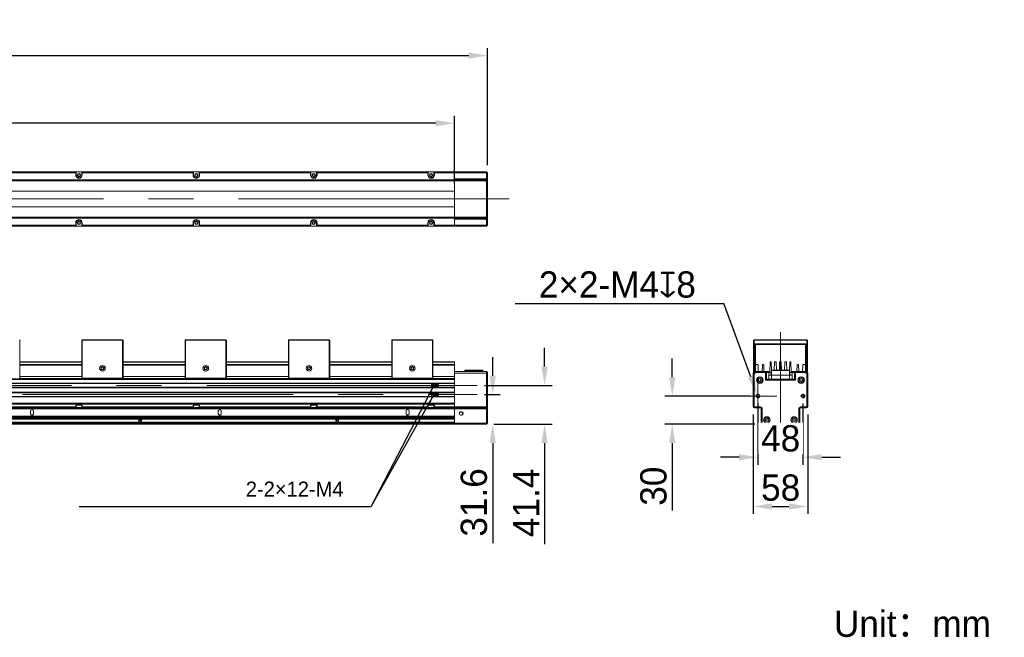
# Model space of a CAD drawing. Header units: millimetres. Extents: x 39 to 302, y 69 to 157.
# Tile 2 of 2: x 170 to 302, y 69 to 151. Entities that reach past the tile are written whole.
import ezdxf

# ---------------------------------------------------------------- set-up
doc = ezdxf.new("R2010")
doc.units = ezdxf.units.MM
doc.header["$LTSCALE"] = 3
doc.header["$PDSIZE"] = -5
doc.linetypes.add('点画线', pattern=[18, 12, -2, 2, -2])
doc.layers.get('Defpoints').update_dxf_attribs({"lineweight": 18})
for name, color, linetype, lineweight in [('中心线层', 1, '点画线', 18), ('尺寸线层', 3, 'Continuous', 18), ('标注', 3, 'Continuous', 25), ('粗实线', 7, 'Continuous', 30), ('细实线层', 7, 'Continuous', 18)]:
    doc.layers.add(name, color=color, linetype=linetype, lineweight=lineweight)
doc.styles.get("Standard").update_dxf_attribs({"font": '兰亭黑 GBK.TTF'})
doc.dimstyles.new('CST Standard', dxfattribs={"dimtxt": 3.5, "dimasz": 2.5, "dimexe": 1, "dimexo": 1, "dimgap": 0.6, "dimtad": 1, "dimtoh": 1, "dimdsep": 46, "dimtxsty": 'Standard', "dimcen": -2.5, "dimdle": 5, "dimadec": 0, "dimazin": 2, "dimtfac": 1, "dimtofl": 0, "dimtmove": 0, "dimatfit": 0, "dimfxl": 1, "dimtolj": 1, "dimarcsym": 0})

# ---------------------------------------------------------------- blocks, each defined once
blk = doc.blocks.new('*X1')
at = {"layer": 'Defpoints', "color": 0}
for p in [(65.85, 136.99), (65.85, 127.96), (228.35, 127.96)]:
    blk.add_point(p, dxfattribs=at)
at = {"layer": '尺寸线层', "color": 0, "linetype": 'Continuous', "lineweight": -2, "ltscale": 3}
for p, q in [((65.85, 128.96), (65.85, 137.99)), ((228.35, 128.96), (228.35, 137.99)), ((225.85, 136.99), (68.35, 136.99))]:
    blk.add_line(p, q, dxfattribs=at)
at = {"layer": '尺寸线层', "color": 0}
for points in [[(68.35, 137.4), (68.35, 136.57), (65.85, 136.99)], [(225.85, 136.57), (225.85, 137.4), (228.35, 136.99)]]:
    blk.add_solid(points, dxfattribs=at)
at = {"layer": '尺寸线层', "color": 0, "ltscale": 3, "insert": (147.1, 140), "char_height": 3.5, "attachment_point": 5, "bg_fill": 3, "box_fill_scale": 1.1, "bg_fill_color": 9, "bg_fill_true_color": 13158600, "bg_fill_transparency": 0}
blk.add_mtext('\\A1;1300(发光区)', dxfattribs=at)
blk = doc.blocks.new('*X2')
at = {"layer": 'Defpoints', "color": 0}
for p in [(232.73, 146), (61.48, 130.4), (232.73, 130.4)]:
    blk.add_point(p, dxfattribs=at)
at = {"layer": '尺寸线层', "color": 0, "linetype": 'Continuous', "lineweight": -2, "ltscale": 3}
for p, q in [((61.48, 131.4), (61.48, 147)), ((232.73, 131.4), (232.73, 147)), ((63.98, 146), (230.23, 146))]:
    blk.add_line(p, q, dxfattribs=at)
at = {"layer": '尺寸线层', "color": 0}
for points in [[(63.98, 146.41), (63.98, 145.58), (61.48, 146)], [(230.23, 145.58), (230.23, 146.41), (232.73, 146)]]:
    blk.add_solid(points, dxfattribs=at)
at = {"layer": '尺寸线层', "color": 0, "ltscale": 3, "insert": (147.1, 148.48), "char_height": 3.5, "attachment_point": 5, "bg_fill": 3, "box_fill_scale": 1.1, "bg_fill_color": 9, "bg_fill_true_color": 13158600, "bg_fill_transparency": 0}
blk.add_mtext('\\A1;1370', dxfattribs=at)
blk = doc.blocks.new('*X5')
at = {"layer": 'Defpoints', "color": 0}
for p in [(268.11, 99.2), (275.36, 99.2)]:
    blk.add_point(p, dxfattribs=at)
at = {"layer": '尺寸线层', "color": 0, "linetype": 'Continuous', "lineweight": -2, "ltscale": 3}
for p, q in [((268.11, 98.2), (268.11, 84.95)), ((275.36, 98.2), (275.36, 84.95)), ((270.61, 85.95), (272.86, 85.95))]:
    blk.add_line(p, q, dxfattribs=at)
at = {"layer": '尺寸线层', "color": 0}
for points in [[(270.61, 86.37), (270.61, 85.53), (268.11, 85.95)], [(272.86, 85.53), (272.86, 86.37), (275.36, 85.95)]]:
    blk.add_solid(points, dxfattribs=at)
at = {"layer": '尺寸线层', "color": 0, "ltscale": 3, "insert": (271.76, 88.44), "char_height": 3.5, "attachment_point": 5, "bg_fill": 3, "box_fill_scale": 1.1, "bg_fill_color": 9, "bg_fill_true_color": 13158600, "bg_fill_transparency": 0}
blk.add_mtext('\\A1;58', dxfattribs=at)
at = {"layer": 'Defpoints', "color": 0}
blk.add_point((275.36, 85.95), dxfattribs=at)
blk = doc.blocks.new('*X6')
at = {"layer": 'Defpoints', "color": 0}
for p in [(268.73, 100.65), (274.73, 100.65)]:
    blk.add_point(p, dxfattribs=at)
at = {"layer": '尺寸线层', "color": 0, "linetype": 'Continuous', "lineweight": -2, "ltscale": 3}
for p, q in [((268.73, 99.65), (268.73, 91.51)), ((274.73, 99.65), (274.73, 91.51)), ((266.23, 92.51), (263.73, 92.51)), ((277.23, 92.51), (279.73, 92.51))]:
    blk.add_line(p, q, dxfattribs=at)
at = {"layer": '尺寸线层', "color": 0}
for points in [[(266.23, 92.09), (266.23, 92.92), (268.73, 92.51)], [(277.23, 92.92), (277.23, 92.09), (274.73, 92.51)]]:
    blk.add_solid(points, dxfattribs=at)
at = {"layer": '尺寸线层', "color": 0, "ltscale": 3, "insert": (271.76, 95), "char_height": 3.5, "attachment_point": 5, "bg_fill": 3, "box_fill_scale": 1.1, "bg_fill_color": 9, "bg_fill_true_color": 13158600, "bg_fill_transparency": 0}
blk.add_mtext('\\A1;48', dxfattribs=at)
at = {"layer": 'Defpoints', "color": 0}
blk.add_point((274.73, 92.51), dxfattribs=at)
blk = doc.blocks.new('*X7')
at = {"layer": 'Defpoints', "color": 0}
for p in [(268.65, 100.89), (268.82, 100.42)]:
    blk.add_point(p, dxfattribs=at)
at = {"layer": '尺寸线层', "color": 0, "linetype": 'Continuous', "lineweight": -2, "ltscale": 3}
blk.add_line((267.78, 103.23), (264.19, 113), dxfattribs=at)
at = {"layer": '尺寸线层', "color": 0, "linetype": 'Continuous', "ltscale": 3}
for p, q in [((268.73, 98.15), (268.73, 103.15)), ((266.23, 100.65), (271.23, 100.65))]:
    blk.add_line(p, q, dxfattribs=at)
at = {"layer": '尺寸线层', "color": 0}
blk.add_solid([(267.39, 103.09), (268.18, 103.38), (268.65, 100.89)], dxfattribs=at)
at = {"layer": '尺寸线层', "color": 0, "ltscale": 3, "insert": (250.02, 115.49), "char_height": 3.5, "attachment_point": 5, "bg_fill": 3, "box_fill_scale": 1.1, "bg_fill_color": 9, "bg_fill_true_color": 13158600, "bg_fill_transparency": 0}
blk.add_mtext('\\A1;\\A1;2×2-M4{\\fGDT|b1|i0|c0|p2;x}8', dxfattribs=at)
at = {"layer": '尺寸线层', "color": 0, "linetype": 'Continuous', "lineweight": -2, "ltscale": 3}
blk.add_line((236.44, 113), (264.19, 113), dxfattribs=at)
blk = doc.blocks.new('*X8')
at = {"layer": 'Defpoints', "color": 0}
for p in [(257.33, 100.65), (268.73, 100.65), (269.3, 96.9)]:
    blk.add_point(p, dxfattribs=at)
at = {"layer": '尺寸线层', "color": 0, "linetype": 'Continuous', "lineweight": -2, "ltscale": 3}
for p, q in [((257.33, 103.15), (257.33, 105.65)), ((267.73, 100.65), (256.33, 100.65)), ((268.3, 96.9), (256.33, 96.9)), ((257.33, 94.4), (257.33, 85.41))]:
    blk.add_line(p, q, dxfattribs=at)
at = {"layer": '尺寸线层', "color": 0}
for points in [[(256.91, 103.15), (257.75, 103.15), (257.33, 100.65)], [(257.75, 94.4), (256.91, 94.4), (257.33, 96.9)]]:
    blk.add_solid(points, dxfattribs=at)
at = {"layer": '尺寸线层', "color": 0, "ltscale": 3, "insert": (254.84, 88.65), "char_height": 3.5, "attachment_point": 5, "rotation": 90, "bg_fill": 3, "box_fill_scale": 1.1, "bg_fill_color": 9, "bg_fill_true_color": 13158600, "bg_fill_transparency": 0}
blk.add_mtext('\\A1;30', dxfattribs=at)
blk = doc.blocks.new('*X10')
at = {"layer": '标注', "linetype": 'Continuous', "ltscale": 3}
blk.add_hatch(color=0, dxfattribs=at).paths.add_polyline_path([(225.56, 101.99), (225.13, 100.81), (224.85, 100.95)], flags=0)
at = {"layer": '标注', "color": 0, "linetype": 'Continuous', "ltscale": 3}
for p, q in [((225.56, 101.99), (217.22, 85.9)), ((217.22, 85.9), (178.4, 85.92))]:
    blk.add_line(p, q, dxfattribs=at)
at = {"layer": '标注', "color": 0, "ltscale": 3}
blk.add_line((178.4, 85.92), (178.4, 85.92), dxfattribs=at)
blk = doc.blocks.new('*X11')
at = {"layer": '标注', "linetype": 'Continuous', "ltscale": 3}
blk.add_hatch(color=0, dxfattribs=at).paths.add_polyline_path([(225.56, 100.77), (225.09, 99.6), (224.82, 99.75)], flags=0)
at = {"layer": '标注', "color": 0, "linetype": 'Continuous', "ltscale": 3}
for p, q in [((225.56, 100.77), (217.22, 85.9)), ((217.22, 85.9), (178.4, 85.92))]:
    blk.add_line(p, q, dxfattribs=at)
at = {"layer": '标注', "color": 0, "ltscale": 3}
blk.add_line((178.4, 85.92), (178.4, 85.92), dxfattribs=at)
blk = doc.blocks.new('*X12')
at = {"layer": 'Defpoints', "color": 0}
for p in [(231.35, 100.85), (232.6, 96.9), (233.43, 96.9)]:
    blk.add_point(p, dxfattribs=at)
at = {"layer": '尺寸线层', "color": 0, "linetype": 'Continuous', "lineweight": -2, "ltscale": 3}
for p, q in [((233.43, 103.35), (233.43, 105.85)), ((232.35, 100.85), (234.43, 100.85)), ((233.6, 96.9), (234.43, 96.9)), ((233.43, 94.4), (233.43, 81.08))]:
    blk.add_line(p, q, dxfattribs=at)
at = {"layer": '尺寸线层', "color": 0}
for points in [[(233.01, 103.35), (233.85, 103.35), (233.43, 100.85)], [(233.85, 94.4), (233.01, 94.4), (233.43, 96.9)]]:
    blk.add_solid(points, dxfattribs=at)
at = {"layer": '尺寸线层', "color": 0, "ltscale": 3, "insert": (230.94, 86.49), "char_height": 3.5, "attachment_point": 5, "rotation": 90, "bg_fill": 3, "box_fill_scale": 1.1, "bg_fill_color": 9, "bg_fill_true_color": 13158600, "bg_fill_transparency": 0}
blk.add_mtext('\\A1;31.6', dxfattribs=at)
blk = doc.blocks.new('*X13')
at = {"layer": 'Defpoints', "color": 0}
for p in [(231.35, 102.07), (232.6, 96.9), (240.33, 96.9)]:
    blk.add_point(p, dxfattribs=at)
at = {"layer": '尺寸线层', "color": 0, "linetype": 'Continuous', "lineweight": -2, "ltscale": 3}
for p, q in [((240.33, 104.57), (240.33, 107.07)), ((232.35, 102.07), (241.33, 102.07)), ((233.6, 96.9), (241.33, 96.9)), ((240.33, 94.4), (240.33, 80.95))]:
    blk.add_line(p, q, dxfattribs=at)
at = {"layer": '尺寸线层', "color": 0}
for points in [[(239.92, 104.57), (240.75, 104.57), (240.33, 102.07)], [(240.75, 94.4), (239.92, 94.4), (240.33, 96.9)]]:
    blk.add_solid(points, dxfattribs=at)
at = {"layer": '尺寸线层', "color": 0, "ltscale": 3, "insert": (237.87, 86.43), "char_height": 3.5, "attachment_point": 5, "rotation": 90, "bg_fill": 3, "box_fill_scale": 1.1, "bg_fill_color": 9, "bg_fill_true_color": 13158600, "bg_fill_transparency": 0}
blk.add_mtext('\\A1;41.4', dxfattribs=at)

msp = doc.modelspace()

# ---------------------------------------------------------------- linework, layer by layer
at = {"layer": '中心线层', "color": 0}
for p, q in [((235.6034, 126.9016), (58.6034, 126.9016)), ((271.7342, 109.172), (271.7342, 95.5727)), ((231.3534, 102.0705), (62.8534, 102.0705)), ((268.7342, 100.3299), (268.7342, 100.9737)), ((274.7342, 100.3299), (274.7342, 100.9737)), ((62.8534, 100.8455), (231.3534, 100.8455)), ((268.4123, 100.6518), (269.056, 100.6518)), ((274.4123, 100.6518), (275.056, 100.6518))]:
    msp.add_line(p, q, dxfattribs=at)
at = {"layer": '粗实线', "color": 0}
for p, q in [((225.3839, 102.3143), (225.2431, 102.0705)), ((226.2535, 102.0705), (226.1128, 102.3143)), ((225.2431, 102.0705), (225.3839, 101.8268)), ((225.3839, 101.0893), (225.2431, 100.8455)), ((225.6375, 101.8469), (225.6369, 101.8472)), ((226.1128, 101.8268), (226.2535, 102.0705)), ((226.2535, 100.8455), (226.1128, 101.0893)), ((225.2431, 100.8455), (225.3839, 100.6018)), ((225.6375, 100.6219), (225.6369, 100.6222)), ((226.1128, 100.6018), (226.2535, 100.8455))]:
    msp.add_line(p, q, dxfattribs=at)
for centre in [(225.7483, 102.0705), (225.7483, 100.8455)]:
    msp.add_circle(centre, 0.15, dxfattribs=at)
for centre, radius, start, end in [((225.7483, 102.0705), 0.2875, 122.023866, 237.976134), ((225.7483, 102.0705), 0.25, 102.838569, 257.161433), ((225.7483, 102.0705), 0.25, 282.83857, 77.161426), ((225.7483, 102.0705), 0.2875, 302.023982, 57.976018), ((225.7483, 100.8455), 0.2875, 122.023866, 237.976134), ((225.7483, 100.8455), 0.25, 102.838566, 257.161434), ((225.7485, 102.0707), 0.1971, 226.190852, 229.615885), ((225.7483, 102.0705), 0.1968, 229.620725, 288.545457), ((225.7401, 102.0739), 0.2491, 243.094722, 245.277616), ((225.7403, 102.0743), 0.2495, 245.27709, 245.522589), ((225.7483, 100.8455), 0.25, 282.838567, 77.161433), ((225.7483, 100.8455), 0.2875, 302.023983, 57.976017), ((225.7485, 100.8457), 0.1971, 226.190852, 229.615885), ((225.7483, 100.8455), 0.1968, 229.620725, 288.545457), ((225.7401, 100.8489), 0.2491, 243.094722, 245.277616), ((225.7403, 100.8493), 0.2495, 245.27709, 245.522589)]:
    msp.add_arc(centre, radius, start, end, dxfattribs=at)
for points, knots in [([(225.5444, 102.0705), (225.5438, 102.0848), (225.5455, 102.1134), (225.557, 102.1549), (225.5767, 102.1931), (225.6038, 102.2266), (225.6371, 102.2539), (225.6751, 102.2739), (225.7164, 102.2861), (225.7592, 102.2899), (225.802, 102.2853), (225.843, 102.2725), (225.8808, 102.252), (225.925, 102.2158), (225.9661, 102.1557), (225.9789, 102.0989), (225.98, 102.0705)], [0, 0, 0, 0, 429.56602659, 859.14171373, 1288.75318156, 1718.34788352, 2147.95400399, 2577.57593443, 3007.21377923, 3436.86381577, 3866.52560729, 4296.21888074, 4725.93254036, 5155.6418346, 6011.25901007, 6867.03554059, 6867.03554059, 6867.03554059, 6867.03554059]), ([(225.5081, 102.0013), (225.5142, 101.9874), (225.5289, 101.9606), (225.5582, 101.9253), (225.5937, 101.8963), (225.6342, 101.8749), (225.6782, 101.8622), (225.7238, 101.859), (225.7691, 101.8657), (225.7976, 101.8768), (225.8109, 101.8839)], [0, 0, 0, 0, 506.43738573, 1012.6081799, 1518.52006394, 2024.12351178, 2529.38439216, 3034.27164946, 3538.68116854, 4042.64726015, 4042.64726015, 4042.64726015, 4042.64726015]), ([(225.5444, 100.8455), (225.5438, 100.8598), (225.5455, 100.8884), (225.557, 100.9299), (225.5767, 100.9681), (225.6038, 101.0016), (225.6371, 101.0289), (225.6751, 101.0489), (225.7164, 101.0611), (225.7592, 101.0649), (225.802, 101.0603), (225.843, 101.0475), (225.8808, 101.027), (225.925, 100.9908), (225.9661, 100.9307), (225.9789, 100.8739), (225.98, 100.8455)], [0, 0, 0, 0, 429.72905877, 859.46778176, 1289.24229901, 1719.00004404, 2148.7692119, 2578.55419574, 3008.35509998, 3438.16820058, 3867.99306063, 4297.84941455, 4727.72616238, 5157.59854317, 6013.54044901, 6869.64177038, 6869.64177038, 6869.64177038, 6869.64177038]), ([(225.6121, 101.9285), (225.5919, 101.9461), (225.5586, 101.9902), (225.5455, 102.0438), (225.5444, 102.0705)], [0, 0, 0, 0, 609.03642057, 1218.22684133, 1218.22684133, 1218.22684133, 1218.22684133]), ([(225.7663, 101.8789), (225.7525, 101.8776), (225.7246, 101.8777), (225.6836, 101.8863), (225.6452, 101.9031), (225.6225, 101.9194), (225.6121, 101.9285)], [0, 0, 0, 0, 540.41982635, 1080.6971149, 1620.88758098, 2160.99950423, 2160.99950423, 2160.99950423, 2160.99950423]), ([(225.7086, 101.8268), (225.7043, 101.8273), (225.6798, 101.8311), (225.656, 101.8385), (225.6375, 101.8469)], [0, 0, 0, 0, 213.62394922, 1219.02482493, 1219.02482493, 1219.02482493, 1219.02482493]), ([(225.8109, 101.8839), (225.8114, 101.8842), (225.8122, 101.8846), (225.8132, 101.8852), (225.8139, 101.8857), (225.8146, 101.8862), (225.8152, 101.8867), (225.8158, 101.8872), (225.8154, 101.8877), (225.8149, 101.8877), (225.8142, 101.8877), (225.8133, 101.8876), (225.8124, 101.8874), (225.8113, 101.8872), (225.8099, 101.8869), (225.8076, 101.8864), (225.8047, 101.8857), (225.8001, 101.8846), (225.7943, 101.8833), (225.7874, 101.8819), (225.7804, 101.8807), (225.7734, 101.8797), (225.7687, 101.8792), (225.7663, 101.8789)], [0, 0, 0, 0, 317.46514967, 475.48334135, 632.62557459, 788.44076057, 940.14104092, 1073.14585592, 1130.50316283, 1204.47746686, 1357.6511059, 1515.21175323, 1674.11565043, 1833.69418846, 2153.94009779, 2474.97060616, 3118.15778545, 3762.09525856, 5050.93768698, 6340.35244299, 7630.009116, 8919.77327138, 10209.57941877, 10209.57941877, 10209.57941877, 10209.57941877]), ([(225.98, 102.0705), (225.9808, 102.0502), (225.9769, 102.0092), (225.9555, 101.9515), (225.9199, 101.9011), (225.8728, 101.8614), (225.8214, 101.8368), (225.786, 101.8288), (225.7703, 101.8268)], [0, 0, 0, 0, 537.80135103, 1075.60566306, 1613.43775842, 2151.31051732, 2689.20920832, 3105.50315417, 3105.50315417, 3105.50315417, 3105.50315417]), ([(225.5081, 100.7763), (225.5142, 100.7624), (225.5289, 100.7356), (225.5582, 100.7003), (225.5937, 100.6713), (225.6342, 100.6499), (225.6782, 100.6372), (225.7238, 100.634), (225.7691, 100.6407), (225.7976, 100.6518), (225.8109, 100.6589)], [0, 0, 0, 0, 506.63433874, 1013.00198224, 1519.11061492, 2024.91069145, 2530.36806729, 3035.45167476, 3540.05735821, 4044.21944175, 4044.21944175, 4044.21944175, 4044.21944175]), ([(225.6121, 100.7035), (225.5919, 100.7211), (225.5586, 100.7652), (225.5455, 100.8188), (225.5444, 100.8455)], [0, 0, 0, 0, 609.26854278, 1218.69114444, 1218.69114444, 1218.69114444, 1218.69114444]), ([(225.7663, 100.6539), (225.7525, 100.6526), (225.7246, 100.6527), (225.6836, 100.6613), (225.6452, 100.6781), (225.6225, 100.6944), (225.6121, 100.7035)], [0, 0, 0, 0, 540.62983556, 1081.11707794, 1621.5174641, 2161.83927691, 2161.83927691, 2161.83927691, 2161.83927691]), ([(225.7086, 100.6018), (225.7043, 100.6023), (225.6798, 100.6061), (225.656, 100.6135), (225.6375, 100.6219)], [0, 0, 0, 0, 213.67472922, 1219.49803549, 1219.49803549, 1219.49803549, 1219.49803549]), ([(225.8109, 100.6589), (225.8114, 100.6592), (225.8122, 100.6596), (225.8132, 100.6602), (225.8139, 100.6607), (225.8146, 100.6612), (225.8152, 100.6617), (225.8158, 100.6622), (225.8154, 100.6627), (225.8149, 100.6627), (225.8142, 100.6627), (225.8133, 100.6626), (225.8124, 100.6624), (225.8113, 100.6622), (225.8099, 100.6619), (225.8076, 100.6614), (225.8047, 100.6607), (225.8001, 100.6596), (225.7943, 100.6583), (225.7874, 100.6569), (225.7804, 100.6557), (225.7734, 100.6547), (225.7687, 100.6542), (225.7663, 100.6539)], [0, 0, 0, 0, 317.58642661, 475.66498384, 632.86724802, 788.74195798, 940.50019034, 1073.55581538, 1130.93503373, 1204.93759716, 1358.16975107, 1515.79058917, 1674.75519028, 1834.39468995, 2154.76293852, 2475.91608585, 3119.34897327, 3763.53244114, 5052.86722868, 6342.77456244, 7632.92390562, 8923.18077223, 10213.47964688, 10213.47964688, 10213.47964688, 10213.47964688]), ([(225.98, 100.8455), (225.9808, 100.8252), (225.9769, 100.7842), (225.9555, 100.7265), (225.9199, 100.6761), (225.8728, 100.6364), (225.8214, 100.6118), (225.786, 100.6038), (225.7703, 100.6018)], [0, 0, 0, 0, 538.01149565, 1076.02595346, 1614.06820546, 2152.15113688, 2690.26001054, 3106.71806546, 3106.71806546, 3106.71806546, 3106.71806546])]:
    msp.add_open_spline(points, degree=3, knots=knots, dxfattribs=at)
at = {"layer": '细实线层', "color": 0}
for p, q in [((61.6034, 130.5266), (232.6034, 130.5266)), ((163.1034, 130.4016), (177.9784, 130.4016)), ((177.9159, 130.5266), (177.9784, 130.4641)), ((177.9159, 130.0891), (177.9159, 130.5266)), ((177.9159, 130.0891), (177.9784, 130.0891)), ((177.9784, 130.0891), (177.9784, 130.4641)), ((178.7909, 130.5266), (178.7284, 130.4641)), ((178.7284, 130.4641), (178.7284, 130.0891)), ((178.7284, 130.4016), (193.6034, 130.4016)), ((178.7909, 130.0891), (178.7284, 130.0891)), ((178.7909, 130.5266), (178.7909, 130.0891)), ((193.5409, 130.5266), (193.6034, 130.4641)), ((193.5409, 130.0891), (193.5409, 130.5266)), ((193.5409, 130.0891), (193.6034, 130.0891)), ((193.6034, 130.0891), (193.6034, 130.4641)), ((194.4159, 130.5266), (194.3534, 130.4641)), ((194.3534, 130.4641), (194.3534, 130.0891)), ((194.3534, 130.4016), (209.2284, 130.4016)), ((194.4159, 130.0891), (194.3534, 130.0891)), ((194.4159, 130.5266), (194.4159, 130.0891)), ((209.1659, 130.5266), (209.2284, 130.4641)), ((209.1659, 130.0891), (209.1659, 130.5266)), ((209.1659, 130.0891), (209.2284, 130.0891)), ((209.2284, 130.0891), (209.2284, 130.4641)), ((210.0409, 130.5266), (209.9784, 130.4641)), ((209.9784, 130.4641), (209.9784, 130.0891)), ((209.9784, 130.4016), (224.8534, 130.4016)), ((210.0409, 130.0891), (209.9784, 130.0891)), ((210.0409, 130.5266), (210.0409, 130.0891)), ((224.7909, 130.5266), (224.8534, 130.4641)), ((224.7909, 130.0891), (224.7909, 130.5266)), ((224.7909, 130.0891), (224.8534, 130.0891)), ((224.8534, 130.0891), (224.8534, 130.4641)), ((225.6659, 130.5266), (225.6034, 130.4641)), ((225.6034, 130.4641), (225.6034, 130.0891)), ((225.6034, 130.4016), (232.7284, 130.4016)), ((225.6659, 130.0891), (225.6034, 130.0891)), ((225.6659, 130.5266), (225.6659, 130.0891)), ((228.3534, 123.2766), (228.3534, 130.5266)), ((232.7284, 130.4016), (232.6034, 130.5266)), ((232.6034, 130.5266), (232.6034, 123.2766)), ((232.7284, 130.4016), (232.7284, 123.4016)), ((61.4784, 129.3328), (232.7284, 129.3328)), ((61.6034, 129.4578), (232.6034, 129.4578)), ((228.3534, 129.5828), (232.7284, 129.5828)), ((232.7284, 129.3328), (232.6034, 129.4578)), ((228.3534, 127.9641), (65.8534, 127.9641)), ((65.8534, 125.8391), (228.3534, 125.8391)), ((232.7284, 124.4704), (61.4784, 124.4704)), ((232.6034, 124.3454), (61.6034, 124.3454)), ((232.6034, 123.2766), (61.6034, 123.2766)), ((163.1034, 123.4016), (177.9784, 123.4016)), ((177.9159, 123.7141), (177.9784, 123.7141)), ((177.9159, 123.2766), (177.9159, 123.7141)), ((177.9159, 123.2766), (177.9784, 123.3391)), ((177.9784, 123.3391), (177.9784, 123.7141)), ((178.7909, 123.7141), (178.7284, 123.7141)), ((178.7284, 123.7141), (178.7284, 123.3391)), ((178.7284, 123.4016), (193.6034, 123.4016)), ((178.7909, 123.2766), (178.7284, 123.3391)), ((178.7909, 123.7141), (178.7909, 123.2766)), ((193.5409, 123.7141), (193.6034, 123.7141)), ((193.5409, 123.2766), (193.5409, 123.7141)), ((193.5409, 123.2766), (193.6034, 123.3391)), ((193.6034, 123.3391), (193.6034, 123.7141)), ((194.4159, 123.7141), (194.3534, 123.7141)), ((194.3534, 123.7141), (194.3534, 123.3391)), ((194.3534, 123.4016), (209.2284, 123.4016)), ((194.4159, 123.2766), (194.3534, 123.3391)), ((194.4159, 123.7141), (194.4159, 123.2766)), ((209.1659, 123.7141), (209.2284, 123.7141)), ((209.1659, 123.2766), (209.1659, 123.7141)), ((209.1659, 123.2766), (209.2284, 123.3391)), ((209.2284, 123.3391), (209.2284, 123.7141)), ((210.0409, 123.7141), (209.9784, 123.7141)), ((209.9784, 123.7141), (209.9784, 123.3391)), ((209.9784, 123.4016), (224.8534, 123.4016)), ((210.0409, 123.2766), (209.9784, 123.3391)), ((210.0409, 123.7141), (210.0409, 123.2766)), ((224.7909, 123.7141), (224.8534, 123.7141)), ((224.7909, 123.2766), (224.7909, 123.7141)), ((224.7909, 123.2766), (224.8534, 123.3391)), ((224.8534, 123.3391), (224.8534, 123.7141)), ((225.6659, 123.7141), (225.6034, 123.7141)), ((225.6034, 123.7141), (225.6034, 123.3391)), ((232.7284, 123.4016), (225.6034, 123.4016)), ((225.6659, 123.2766), (225.6034, 123.3391)), ((225.6659, 123.7141), (225.6659, 123.2766)), ((228.3534, 124.2204), (232.7284, 124.2204)), ((232.7284, 124.4704), (232.6034, 124.3454)), ((232.7284, 123.4016), (232.6034, 123.2766)), ((170.4159, 108.1643), (170.4784, 108.1018)), ((170.4784, 108.1018), (170.4784, 103.0393)), ((178.7284, 108.1018), (178.7909, 108.1643)), ((178.7284, 103.0393), (178.7284, 108.1018)), ((178.7597, 108.133), (178.7909, 108.1018)), ((178.7909, 108.1643), (184.1659, 108.1643)), ((178.7909, 108.1018), (184.1659, 108.1018)), ((178.7909, 103.0393), (178.7909, 108.1018)), ((184.1659, 108.1643), (184.2284, 108.1018)), ((184.1659, 108.1018), (184.1972, 108.133)), ((184.1659, 108.1018), (184.1659, 103.0393)), ((184.2284, 108.1018), (184.2284, 103.0393)), ((192.4784, 108.1018), (192.5409, 108.1643)), ((192.4784, 103.0393), (192.4784, 108.1018)), ((192.5097, 108.133), (192.5409, 108.1018)), ((192.5409, 108.1643), (197.9159, 108.1643)), ((192.5409, 108.1018), (197.9159, 108.1018)), ((192.5409, 103.0393), (192.5409, 108.1018)), ((197.9159, 108.1643), (197.9784, 108.1018)), ((197.9159, 108.1018), (197.9472, 108.133)), ((197.9159, 108.1018), (197.9159, 103.0393)), ((197.9784, 108.1018), (197.9784, 103.0393)), ((206.2284, 108.1018), (206.2909, 108.1643)), ((206.2284, 103.0393), (206.2284, 108.1018)), ((206.2597, 108.133), (206.2909, 108.1018)), ((206.2909, 108.1643), (211.6659, 108.1643)), ((206.2909, 108.1018), (211.6659, 108.1018)), ((206.2909, 103.0393), (206.2909, 108.1018)), ((211.6659, 108.1643), (211.7284, 108.1018)), ((211.6659, 108.1018), (211.6972, 108.133)), ((211.6659, 108.1018), (211.6659, 103.0393)), ((211.7284, 108.1018), (211.7284, 103.0393)), ((219.9784, 108.1018), (220.0409, 108.1643)), ((219.9784, 103.0393), (219.9784, 108.1018)), ((220.0097, 108.133), (220.0409, 108.1018)), ((220.0409, 108.1643), (225.4159, 108.1643)), ((220.0409, 108.1018), (225.4159, 108.1018)), ((220.0409, 103.0393), (220.0409, 108.1018)), ((225.4159, 108.1643), (225.4784, 108.1018)), ((225.4159, 108.1018), (225.4472, 108.133)), ((225.4159, 108.1018), (225.4159, 103.0393)), ((225.4784, 108.1018), (225.4784, 103.0393)), ((268.1529, 108.1018), (268.2154, 108.1643)), ((268.1529, 108.1018), (268.1529, 103.7271)), ((268.1842, 108.133), (268.2154, 108.1018)), ((275.2529, 108.1643), (268.2154, 108.1643)), ((268.2154, 108.1018), (268.2154, 103.7896)), ((275.2529, 108.1018), (268.2154, 108.1018)), ((268.3404, 103.9146), (268.3404, 107.6018)), ((268.4029, 107.5393), (268.3404, 107.6018)), ((268.3404, 107.6018), (275.1279, 107.6018)), ((268.4029, 103.9334), (268.4029, 107.5393)), ((268.4029, 107.5393), (275.0654, 107.5393)), ((275.0654, 107.5393), (275.1279, 107.6018)), ((275.0654, 107.5393), (275.0654, 103.9334)), ((275.1279, 107.6018), (275.1279, 103.9146)), ((275.2529, 108.1643), (275.3154, 108.1018)), ((275.2529, 108.1018), (275.2842, 108.133)), ((275.2529, 103.7896), (275.2529, 108.1018)), ((275.3154, 103.7271), (275.3154, 108.1018)), ((170.4784, 105.2143), (178.7284, 105.2143)), ((170.4784, 105.154), (178.7284, 105.154)), ((184.2284, 105.2143), (192.4784, 105.2143)), ((184.2284, 105.154), (192.4784, 105.154)), ((197.9784, 105.2143), (206.2284, 105.2143)), ((197.9784, 105.154), (206.2284, 105.154)), ((211.7284, 105.2143), (219.9784, 105.2143)), ((211.7284, 105.154), (219.9784, 105.154)), ((225.4784, 105.2143), (228.3534, 105.2143)), ((225.4784, 105.154), (228.3534, 105.154)), ((228.3534, 96.9018), (228.3534, 105.2143)), ((270.3441, 105.154), (270.2992, 103.8684)), ((270.4368, 105.2143), (270.4065, 105.2143)), ((270.5369, 104.0768), (270.4993, 105.154)), ((270.9378, 105.154), (270.9015, 104.1146)), ((271.0931, 105.2143), (271.0003, 105.2143)), ((271.1918, 104.1146), (271.1555, 105.154)), ((271.6253, 105.154), (271.589, 104.1146)), ((271.7806, 105.2143), (271.6878, 105.2143)), ((271.8793, 104.1146), (271.843, 105.154)), ((272.3128, 105.154), (272.2765, 104.1146)), ((272.4681, 105.2143), (272.3753, 105.2143)), ((272.5668, 104.1146), (272.5305, 105.154)), ((272.9691, 105.154), (272.9314, 104.0768)), ((273.0618, 105.2143), (273.0315, 105.2143)), ((273.1692, 103.8684), (273.1243, 105.154)), ((170.4784, 104.8393), (178.7284, 104.8393)), ((170.4784, 104.7768), (178.7284, 104.7768)), ((184.2284, 104.8393), (192.4784, 104.8393)), ((184.2284, 104.7768), (192.4784, 104.7768)), ((197.9784, 104.8393), (206.2284, 104.8393)), ((197.9784, 104.7768), (206.2284, 104.7768)), ((211.7284, 104.8393), (219.9784, 104.8393)), ((211.7284, 104.7768), (219.9784, 104.7768)), ((225.4784, 104.8393), (228.3534, 104.8393)), ((225.4784, 104.7768), (228.3534, 104.7768)), ((232.6034, 103.9334), (228.3534, 103.9334)), ((232.6034, 103.6834), (228.3534, 103.6834)), ((229.7659, 104.1146), (229.7284, 104.0771)), ((229.7284, 104.0771), (232.1034, 104.0771)), ((229.7284, 103.9334), (229.7284, 104.0771)), ((229.7659, 104.1146), (232.0659, 104.1146)), ((232.0659, 104.1146), (232.1034, 104.0771)), ((232.1034, 103.9334), (232.1034, 104.0771)), ((232.6034, 103.9334), (232.7284, 103.8084)), ((232.6034, 103.9334), (232.6034, 96.9018)), ((232.6034, 103.6834), (232.7284, 103.6316)), ((232.7284, 103.8084), (232.7284, 97.0268)), ((268.3592, 103.9334), (268.1092, 103.6834)), ((268.1092, 103.6834), (268.1092, 99.2018)), ((268.1092, 103.6834), (268.2342, 103.6316)), ((268.411, 103.8084), (268.2342, 103.6316)), ((268.2342, 103.6316), (268.2342, 99.0768)), ((268.3592, 103.9334), (268.411, 103.8084)), ((268.3592, 103.9334), (270.2342, 103.9334)), ((269.7342, 103.8084), (268.411, 103.8084)), ((268.4217, 104.7768), (268.4217, 103.9334)), ((268.6935, 104.8393), (268.4842, 104.8393)), ((268.756, 104.779), (268.7855, 103.9334)), ((269.3078, 103.9334), (269.3373, 104.779)), ((269.4435, 104.8393), (269.3998, 104.8393)), ((269.5355, 103.9334), (269.506, 104.779)), ((269.8592, 103.8084), (269.7342, 103.9334)), ((269.7342, 103.8084), (269.7967, 103.8709)), ((269.7342, 102.7771), (269.7342, 103.8084)), ((269.8592, 102.9021), (269.8592, 103.8084)), ((269.8592, 103.8084), (270.3592, 103.8084)), ((270.1717, 103.9334), (270.1717, 102.9021)), ((270.2342, 103.9334), (270.4842, 103.6834)), ((270.4842, 103.4271), (270.4842, 103.6834)), ((270.5842, 104.1146), (270.5467, 104.0771)), ((270.5467, 102.9021), (270.5467, 104.0771)), ((270.5467, 104.0771), (272.9217, 104.0771)), ((270.5842, 104.1146), (272.8842, 104.1146)), ((272.8842, 104.1146), (272.9217, 104.0771)), ((272.9217, 102.9021), (272.9217, 104.0771)), ((272.9842, 103.6834), (273.2342, 103.9334)), ((272.9842, 103.6834), (272.9842, 103.4271)), ((273.1092, 103.8084), (273.6092, 103.8084)), ((273.2342, 103.9334), (275.1092, 103.9334)), ((273.2967, 103.9334), (273.2967, 102.9021)), ((273.6092, 103.8084), (273.7342, 103.9334)), ((273.6092, 103.8084), (273.6092, 102.9021)), ((273.6717, 103.8709), (273.7342, 103.8084)), ((275.0574, 103.8084), (273.7342, 103.8084)), ((273.7342, 103.8084), (273.7342, 102.7771)), ((273.9623, 104.779), (273.9328, 103.9334)), ((274.0685, 104.8393), (274.0248, 104.8393)), ((274.131, 104.779), (274.1605, 103.9334)), ((274.6828, 103.9334), (274.7123, 104.779)), ((274.9842, 104.8393), (274.7748, 104.8393)), ((275.0467, 103.9334), (275.0467, 104.7768)), ((275.1092, 103.9334), (275.0574, 103.8084)), ((275.2342, 103.6316), (275.0574, 103.8084)), ((275.3592, 103.6834), (275.1092, 103.9334)), ((275.3592, 103.6834), (275.2342, 103.6316)), ((275.2342, 99.0768), (275.2342, 103.6316)), ((275.3592, 99.2018), (275.3592, 103.6834)), ((65.8534, 102.9643), (228.3534, 102.9643)), ((65.8534, 102.8393), (228.3534, 102.8393)), ((228.3534, 102.3768), (65.8534, 102.3768)), ((228.3534, 102.3143), (65.8534, 102.3143)), ((170.4159, 102.9768), (170.4784, 103.0393)), ((170.4369, 102.9978), (178.7699, 102.9978)), ((178.7284, 103.2393), (170.4784, 103.2393)), ((178.7909, 102.9768), (178.7284, 103.0393)), ((178.7597, 103.008), (178.7909, 103.0393)), ((178.7909, 103.0393), (184.1659, 103.0393)), ((178.7909, 102.9768), (184.1659, 102.9768)), ((184.1659, 102.9768), (184.2284, 103.0393)), ((184.1659, 103.0393), (184.1972, 103.008)), ((184.1869, 102.9978), (192.5199, 102.9978)), ((192.4784, 103.2393), (184.2284, 103.2393)), ((192.5409, 102.9768), (192.4784, 103.0393)), ((192.5097, 103.008), (192.5409, 103.0393)), ((192.5409, 103.0393), (197.9159, 103.0393)), ((192.5409, 102.9768), (197.9159, 102.9768)), ((197.9159, 102.9768), (197.9784, 103.0393)), ((197.9159, 103.0393), (197.9472, 103.008)), ((197.9369, 102.9978), (206.2699, 102.9978)), ((206.2284, 103.2393), (197.9784, 103.2393)), ((206.2909, 102.9768), (206.2284, 103.0393)), ((206.2597, 103.008), (206.2909, 103.0393)), ((206.2909, 103.0393), (211.6659, 103.0393)), ((206.2909, 102.9768), (211.6659, 102.9768)), ((211.6659, 102.9768), (211.7284, 103.0393)), ((211.6659, 103.0393), (211.6972, 103.008)), ((211.6869, 102.9978), (220.0199, 102.9978)), ((219.9784, 103.2393), (211.7284, 103.2393)), ((220.0409, 102.9768), (219.9784, 103.0393)), ((220.0097, 103.008), (220.0409, 103.0393)), ((220.0409, 103.0393), (225.4159, 103.0393)), ((220.0409, 102.9768), (225.4159, 102.9768)), ((225.4159, 102.9768), (225.4784, 103.0393)), ((225.4159, 103.0393), (225.4472, 103.008)), ((225.4369, 102.9978), (228.3534, 102.9978)), ((228.3534, 103.2393), (225.4784, 103.2393)), ((268.7782, 102.8502), (268.8096, 102.8187)), ((268.9422, 102.9513), (268.94, 102.9536)), ((269.7342, 102.7771), (269.8592, 102.9021)), ((269.7342, 102.7771), (273.7342, 102.7771)), ((269.8592, 102.9021), (273.6092, 102.9021)), ((270.1717, 103.4271), (273.2967, 103.4271)), ((273.6092, 102.9021), (273.7342, 102.7771)), ((274.5284, 102.9536), (274.5261, 102.9513)), ((274.6587, 102.8187), (274.6902, 102.8502)), ((228.3534, 101.8268), (65.8534, 101.8268)), ((228.3534, 101.7643), (65.8534, 101.7643)), ((228.3534, 101.1518), (65.8534, 101.1518)), ((65.8534, 101.0893), (228.3534, 101.0893)), ((65.8534, 100.6018), (228.3534, 100.6018)), ((228.3534, 100.5393), (65.8534, 100.5393)), ((65.8534, 99.7018), (228.3534, 99.7018)), ((65.8534, 99.6393), (228.3534, 99.6393)), ((61.4784, 98.9518), (232.7284, 98.9518)), ((65.8534, 99.5768), (228.3534, 99.5768)), ((162.2967, 99.0768), (177.9159, 99.0768)), ((163.1034, 99.2018), (177.9784, 99.2018)), ((171.9034, 98.6455), (171.9034, 98.283)), ((172.3034, 98.283), (172.3034, 98.6455)), ((177.9159, 99.4518), (178.7909, 99.4518)), ((177.9159, 99.0768), (177.9159, 99.4518)), ((177.9159, 99.0768), (177.9784, 99.1393)), ((177.9217, 99.0768), (193.5409, 99.0768)), ((177.9784, 99.1393), (177.9784, 99.4518)), ((178.7284, 99.1393), (177.9784, 99.1393)), ((178.7284, 99.4518), (178.7284, 99.1393)), ((178.7284, 99.2018), (193.6034, 99.2018)), ((178.7909, 99.0768), (178.7284, 99.1393)), ((178.7909, 99.4518), (178.7909, 99.0768)), ((193.5409, 99.4518), (194.4159, 99.4518)), ((193.5409, 99.0768), (193.5409, 99.4518)), ((193.5409, 99.0768), (193.6034, 99.1393)), ((193.5467, 99.0768), (209.1659, 99.0768)), ((193.6034, 99.1393), (193.6034, 99.4518)), ((194.3534, 99.1393), (193.6034, 99.1393)), ((194.3534, 99.4518), (194.3534, 99.1393)), ((194.3534, 99.2018), (209.2284, 99.2018)), ((194.4159, 99.0768), (194.3534, 99.1393)), ((194.4159, 99.4518), (194.4159, 99.0768)), ((196.9034, 98.6455), (196.9034, 98.283)), ((197.3034, 98.283), (197.3034, 98.6455)), ((209.1659, 99.4518), (210.0409, 99.4518)), ((209.1659, 99.0768), (209.1659, 99.4518)), ((209.1659, 99.0768), (209.2284, 99.1393)), ((209.1717, 99.0768), (224.7909, 99.0768)), ((209.2284, 99.1393), (209.2284, 99.4518)), ((209.9784, 99.1393), (209.2284, 99.1393)), ((209.9784, 99.4518), (209.9784, 99.1393)), ((209.9784, 99.2018), (224.8534, 99.2018)), ((210.0409, 99.0768), (209.9784, 99.1393)), ((210.0409, 99.4518), (210.0409, 99.0768)), ((221.9034, 98.6455), (221.9034, 98.283)), ((222.3034, 98.283), (222.3034, 98.6455)), ((224.7909, 99.4518), (225.6659, 99.4518)), ((224.7909, 99.0768), (224.7909, 99.4518)), ((224.7909, 99.0768), (224.8534, 99.1393)), ((224.7967, 99.0768), (232.6034, 99.0768)), ((224.8534, 99.1393), (224.8534, 99.4518)), ((225.6034, 99.1393), (224.8534, 99.1393)), ((225.6034, 99.4518), (225.6034, 99.1393)), ((225.6034, 99.2018), (232.7284, 99.2018)), ((225.6659, 99.0768), (225.6034, 99.1393)), ((225.6659, 99.4518), (225.6659, 99.0768)), ((232.7284, 99.2018), (232.6034, 99.0768)), ((269.053, 99.2018), (268.1092, 99.2018)), ((268.2342, 99.0768), (269.053, 99.0768)), ((269.053, 99.2018), (269.053, 99.0768)), ((269.303, 98.9518), (269.178, 98.9518)), ((269.178, 98.9518), (269.178, 97.0268)), ((269.303, 98.9518), (269.303, 96.9018)), ((274.1654, 98.9518), (274.2904, 98.9518)), ((274.1654, 96.9018), (274.1654, 98.9518)), ((274.2904, 97.0268), (274.2904, 98.9518)), ((274.4154, 99.2018), (275.3592, 99.2018)), ((274.4154, 99.2018), (274.4154, 99.0768)), ((274.4154, 99.0768), (275.2342, 99.0768)), ((61.4784, 97.0268), (232.7284, 97.0268)), ((228.3534, 97.9643), (65.8534, 97.9643)), ((65.8534, 97.8393), (228.3534, 97.8393)), ((65.8534, 97.7768), (228.3534, 97.7768)), ((65.8534, 97.6205), (228.3534, 97.6205)), ((65.8534, 97.558), (228.3534, 97.558)), ((228.3534, 97.183), (65.8534, 97.183)), ((228.3534, 97.1205), (65.8534, 97.1205)), ((172.2495, 98.1477), (171.9574, 98.1477)), ((186.3351, 97.4478), (186.4308, 97.4478)), ((186.526, 97.4478), (186.6217, 97.4478)), ((197.2495, 98.1477), (196.9574, 98.1477)), ((212.5851, 97.4478), (212.6808, 97.4478)), ((212.776, 97.4478), (212.8717, 97.4478)), ((222.2495, 98.1477), (221.9574, 98.1477)), ((232.7284, 97.0268), (232.6034, 96.9018)), ((269.178, 97.0268), (274.2904, 97.0268)), ((270.0014, 97.6703), (269.9867, 97.6556)), ((270.053, 97.5893), (270.053, 97.6438)), ((270.1074, 97.5893), (270.053, 97.5893)), ((270.1192, 97.523), (270.1339, 97.5377)), ((273.3844, 97.5893), (273.4154, 97.5893)), ((273.4154, 97.5893), (273.4154, 97.6201)), ((61.6034, 96.9018), (232.6034, 96.9018)), ((269.303, 96.9018), (274.1654, 96.9018))]:
    msp.add_line(p, q, dxfattribs=at)
for centre, radius in [((178.3534, 130.0891), 0.2188), ((178.3534, 130.0891), 0.1562), ((193.9784, 130.0891), 0.2188), ((193.9784, 130.0891), 0.1562), ((209.6034, 130.0891), 0.2188), ((209.6034, 130.0891), 0.1562), ((225.2284, 130.0891), 0.2188), ((225.2284, 130.0891), 0.1562), ((178.3534, 123.7141), 0.2188), ((178.3534, 123.7141), 0.1562), ((193.9784, 123.7141), 0.2188), ((193.9784, 123.7141), 0.1562), ((209.6034, 123.7141), 0.2188), ((209.6034, 123.7141), 0.1562), ((225.2284, 123.7141), 0.2188), ((225.2284, 123.7141), 0.1562), ((181.4784, 104.3518), 0.375), ((181.4784, 104.3518), 0.2188), ((181.4784, 104.3518), 0.1562), ((195.2284, 104.3518), 0.375), ((195.2284, 104.3518), 0.2188), ((195.2284, 104.3518), 0.1562), ((208.9784, 104.3518), 0.375), ((208.9784, 104.3518), 0.2188), ((208.9784, 104.3518), 0.1562), ((222.7284, 104.3518), 0.375), ((222.7284, 104.3518), 0.2188), ((222.7284, 104.3518), 0.1562), ((268.9842, 102.7768), 0.4375), ((268.9842, 102.7768), 0.375), ((268.9842, 102.7768), 0.2188), ((274.4842, 102.7768), 0.4375), ((274.4842, 102.7768), 0.375), ((274.4842, 102.7768), 0.2188), ((268.7342, 100.6518), 0.2188), ((274.7342, 100.6518), 0.2188), ((229.2284, 98.3268), 0.2188), ((186.4784, 97.3705), 0.1562), ((212.7284, 97.3705), 0.1562), ((269.928, 97.4643), 0.4375), ((269.928, 97.4643), 0.375), ((269.928, 97.4643), 0.2188), ((273.5404, 97.4643), 0.4375), ((273.5404, 97.4643), 0.375), ((273.5404, 97.4643), 0.2)]:
    msp.add_circle(centre, radius, dxfattribs=at)
for centre, radius, start, end in [((178.3534, 130.0891), 0.4375, 180, 360), ((178.3534, 130.0891), 0.375, 180, 360), ((178.3534, 130.0891), 0.1875, 255, 195), ((193.9784, 130.0891), 0.4375, 180, 360), ((193.9784, 130.0891), 0.375, 180, 360), ((193.9784, 130.0891), 0.1875, 255, 195), ((209.6034, 130.0891), 0.4375, 180, 0), ((209.6034, 130.0891), 0.375, 180, 0), ((209.6034, 130.0891), 0.1875, 255, 195), ((225.2284, 130.0891), 0.4375, 180, 0), ((225.2284, 130.0891), 0.375, 180, 0), ((225.2284, 130.0891), 0.1875, 255, 195), ((178.3534, 123.7141), 0.4375, 0, 180), ((178.3534, 123.7141), 0.375, 0, 180), ((178.3534, 123.7141), 0.1875, 255, 195), ((193.9784, 123.7141), 0.4375, 0, 180), ((193.9784, 123.7141), 0.375, 0, 180), ((193.9784, 123.7141), 0.1875, 255, 195), ((209.6034, 123.7141), 0.4375, 0, 180), ((209.6034, 123.7141), 0.375, 0, 180), ((209.6034, 123.7141), 0.1875, 255, 195), ((225.2284, 123.7141), 0.4375, 0, 180), ((225.2284, 123.7141), 0.375, 0, 180), ((225.2284, 123.7141), 0.1875, 255, 195), ((270.4065, 105.1518), 0.0625, 90, 178), ((270.4368, 105.1518), 0.0625, 2, 90), ((271.0003, 105.1518), 0.0625, 90, 178), ((271.0931, 105.1518), 0.0625, 2, 90), ((271.6878, 105.1518), 0.0625, 90, 178), ((271.7806, 105.1518), 0.0625, 2, 90), ((272.3753, 105.1518), 0.0625, 90, 178), ((272.4681, 105.1518), 0.0625, 2, 90), ((273.0315, 105.1518), 0.0625, 90, 178), ((273.0618, 105.1518), 0.0625, 2, 90), ((181.4784, 104.3518), 0.1875, 255, 195), ((195.2284, 104.3518), 0.1875, 255, 195), ((208.9784, 104.3518), 0.1875, 255, 195), ((222.7284, 104.3518), 0.1875, 255, 195), ((268.4842, 104.7768), 0.0625, 90, 180), ((268.6935, 104.7768), 0.0625, 2, 90), ((269.3998, 104.7768), 0.0625, 90, 178), ((269.4435, 104.7768), 0.0625, 2, 90), ((274.0248, 104.7768), 0.0625, 90, 178), ((274.0685, 104.7768), 0.0625, 2, 90), ((274.7748, 104.7768), 0.0625, 90, 178), ((274.9842, 104.7768), 0.0625, 0, 90), ((268.7654, 102.7746), 0.0625, 0.584691, 45), ((268.9842, 102.7768), 0.1562, 180.584691, 89.415309), ((268.9842, 102.9978), 0.0625, 190.334157, 225), ((268.9864, 102.9955), 0.0625, 225, 269.415309), ((274.4842, 102.7768), 0.1562, 90.584691, 359.415309), ((274.4819, 102.9955), 0.0625, 270.584691, 315), ((274.4842, 102.9978), 0.0625, 315, 349.665843), ((274.7029, 102.7746), 0.0625, 135, 179.415309), ((268.7342, 100.6518), 0.25, 255, 195), ((274.7342, 100.6518), 0.25, 255, 195), ((172.1034, 98.6455), 0.2, 0, 180), ((197.1034, 98.6455), 0.2, 0, 180), ((222.1034, 98.6455), 0.2, 0, 180), ((229.2284, 98.3268), 0.25, 255, 195), ((268.2342, 99.2018), 0.125, 180, 270), ((269.053, 98.9518), 0.25, 0, 90), ((269.053, 98.9518), 0.125, 0, 90), ((274.4154, 98.9518), 0.25, 90, 180), ((274.4154, 98.9518), 0.125, 90, 180), ((275.2342, 99.2018), 0.125, 270, 360), ((172.1034, 98.283), 0.2, 180, 0), ((186.4784, 97.3705), 0.1875, 270, 195), ((197.1034, 98.283), 0.2, 180, 0), ((212.7284, 97.3705), 0.1875, 270, 195), ((222.1034, 98.283), 0.2, 180, 360), ((269.303, 97.0268), 0.125, 180, 270), ((269.928, 97.4643), 0.1563, 96.057559, 353.942441), ((269.8983, 97.744), 0.125, 276.057559, 315), ((269.928, 97.4643), 0.2, 21.801591, 72.994894), ((270.2076, 97.4346), 0.125, 135, 173.942441), ((273.2607, 97.4346), 0.125, 6.057559, 45), ((273.5404, 97.4643), 0.1563, 186.057559, 83.942441), ((273.5701, 97.744), 0.125, 225, 263.942441), ((274.1654, 97.0268), 0.125, 270, 0)]:
    msp.add_arc(centre, radius, start, end, dxfattribs=at)
for points in [[(186.3226, 97.3596), (186.3547, 97.3821), (186.3799, 97.4135), (186.4119, 97.4362)], [(186.4119, 97.4362), (186.418, 97.4405), (186.4243, 97.4444), (186.4308, 97.4478)], [(186.4308, 97.4478), (186.4453, 97.4552), (186.4622, 97.4586), (186.4784, 97.4586)], [(186.4784, 97.4586), (186.4947, 97.4586), (186.5115, 97.4552), (186.526, 97.4478)], [(186.526, 97.4478), (186.5675, 97.4266), (186.5961, 97.3862), (186.6343, 97.3596)], [(212.5726, 97.3596), (212.6047, 97.3821), (212.6299, 97.4135), (212.6619, 97.4362)], [(212.6619, 97.4362), (212.668, 97.4405), (212.6743, 97.4444), (212.6808, 97.4478)], [(212.6808, 97.4478), (212.6953, 97.4552), (212.7122, 97.4586), (212.7284, 97.4586)], [(212.7284, 97.4586), (212.7447, 97.4586), (212.7615, 97.4552), (212.776, 97.4478)], [(212.776, 97.4478), (212.8175, 97.4266), (212.8461, 97.3862), (212.8843, 97.3596)]]:
    msp.add_open_spline(points, degree=3, dxfattribs=at)

# ---------------------------------------------------------------- block references
at = {"layer": '标注', "color": 0, "ltscale": 3}
for name in ['*X10', '*X11']:
    msp.add_blockref(name, (0, 0), dxfattribs=at)

# ---------------------------------------------------------------- texts
at = {"layer": '标注', "color": 0, "ltscale": 3, "insert": (200.5638, 89.266), "char_height": 2, "width": 38.585284, "attachment_point": 1}
msp.add_mtext('2-2×12-M4', dxfattribs=at)
at = {"layer": '标注', "ltscale": 3, "insert": (278.8494, 72.0866), "char_height": 3.5, "width": 55.615857, "attachment_point": 1}
msp.add_mtext('{\\fFZLanTingHei-R-GBK|b0|i0|c134|p2;\\C0;Unit：mm}', dxfattribs=at)

# ---------------------------------------------------------------- next in the draw order: dimensions: what is measured, and where the dimension line sits
at = {"layer": '尺寸线层', "color": 0, "ltscale": 3}
dim = msp.add_linear_dim(base=(65.8534, 136.9877), p1=(228.3534, 127.9641), p2=(65.8534, 127.9641), dimstyle='CST Standard', override={"dimlfac": 8, "dimpost": '(发光区)', "dimsah": 1, "dimtfill": 1, "dimtzin": 8}, dxfattribs=at)
dim.commit()
dim.dimension.update_dxf_attribs({"geometry": '*X1', "text_midpoint": (147.1034, 139.9974)})
dim = msp.add_linear_dim(base=(233.4298, 96.9018), p1=(231.3534, 100.8455), p2=(232.6034, 96.9018), angle=270, dimstyle='CST Standard', override={"dimtoh": 0, "dimdec": 1, "dimlfac": 8, "dimsah": 1, "dimtfill": 1, "dimtzin": 8}, dxfattribs=at)
dim.commit()
dim.dimension.update_dxf_attribs({"geometry": '*X12', "text_midpoint": (233.4298, 86.4916), "dimtype": 160})
dim = msp.add_linear_dim(base=(275.3592, 85.9516), p1=(268.1092, 99.2018), p2=(275.3592, 99.2018), dimstyle='CST Standard', override={"dimlfac": 8, "dimsah": 1, "dimtfill": 1, "dimtzin": 8}, dxfattribs=at)
dim.commit()
dim.dimension.update_dxf_attribs({"geometry": '*X5', "text_midpoint": (271.7608, 85.9516), "dimtype": 160})

# ---------------------------------------------------------------- next in the draw order: dimensions: what is measured, and where the dimension line sits
dim = msp.add_linear_dim(base=(232.7284, 145.9968), p1=(61.4784, 130.4016), p2=(232.7284, 130.4016), dimstyle='CST Standard', override={"dimlfac": 8, "dimsah": 1, "dimtfill": 1, "dimtzin": 8}, dxfattribs=at)
dim.commit()
dim.dimension.update_dxf_attribs({"geometry": '*X2', "text_midpoint": (147.1034, 148.4842)})
dim = msp.add_linear_dim(base=(274.7342, 92.5081), p1=(268.7342, 100.6518), p2=(274.7342, 100.6518), dimstyle='CST Standard', override={"dimlfac": 8, "dimsah": 1, "dimtfill": 1, "dimtzin": 8}, dxfattribs=at)
dim.commit()
dim.dimension.update_dxf_attribs({"geometry": '*X6', "text_midpoint": (271.7608, 92.5081), "dimtype": 160})

# ---------------------------------------------------------------- next in the draw order: dimensions: what is measured, and where the dimension line sits
dim = msp.add_diameter_dim_2p(p1=(268.8205, 100.4172), p2=(268.6478, 100.8864), text='\\A1;2×2-M4{\\fGDT|b1|i0|c0|p2;x}8', dimstyle='CST Standard', override={"dimlfac": 8, "dimpost": '2×2-M<>{\\fcxgdtshp;b}8', "dimtxsty": 'Standard', "dimsah": 1, "dimtfill": 1, "dimtzin": 8}, dxfattribs=at)
dim.commit()
dim.dimension.update_dxf_attribs({"geometry": '*X7', "text_midpoint": (250.0157, 112.9958), "dimtype": 163})

# ---------------------------------------------------------------- next in the draw order: dimensions: what is measured, and where the dimension line sits
for base, p1, p2, angle, picture, middle in [((240.3343, 96.9018), (231.3534, 102.0705), (232.6034, 96.9018), 270, '*X13', (240.3343, 86.4274)), ((257.3312, 100.6518), (269.303, 96.9018), (268.7342, 100.6518), 90, '*X8', (257.3312, 88.6539))]:
    dim = msp.add_linear_dim(base=base, p1=p1, p2=p2, angle=angle, dimstyle='CST Standard', override={"dimtoh": 0, "dimdec": 1, "dimlfac": 8, "dimsah": 1, "dimtfill": 1, "dimtzin": 8}, dxfattribs=at)
    dim.commit()
    dim.dimension.update_dxf_attribs({"geometry": picture, "text_midpoint": middle, "dimtype": 160})

doc.saveas('drawing.dxf')
